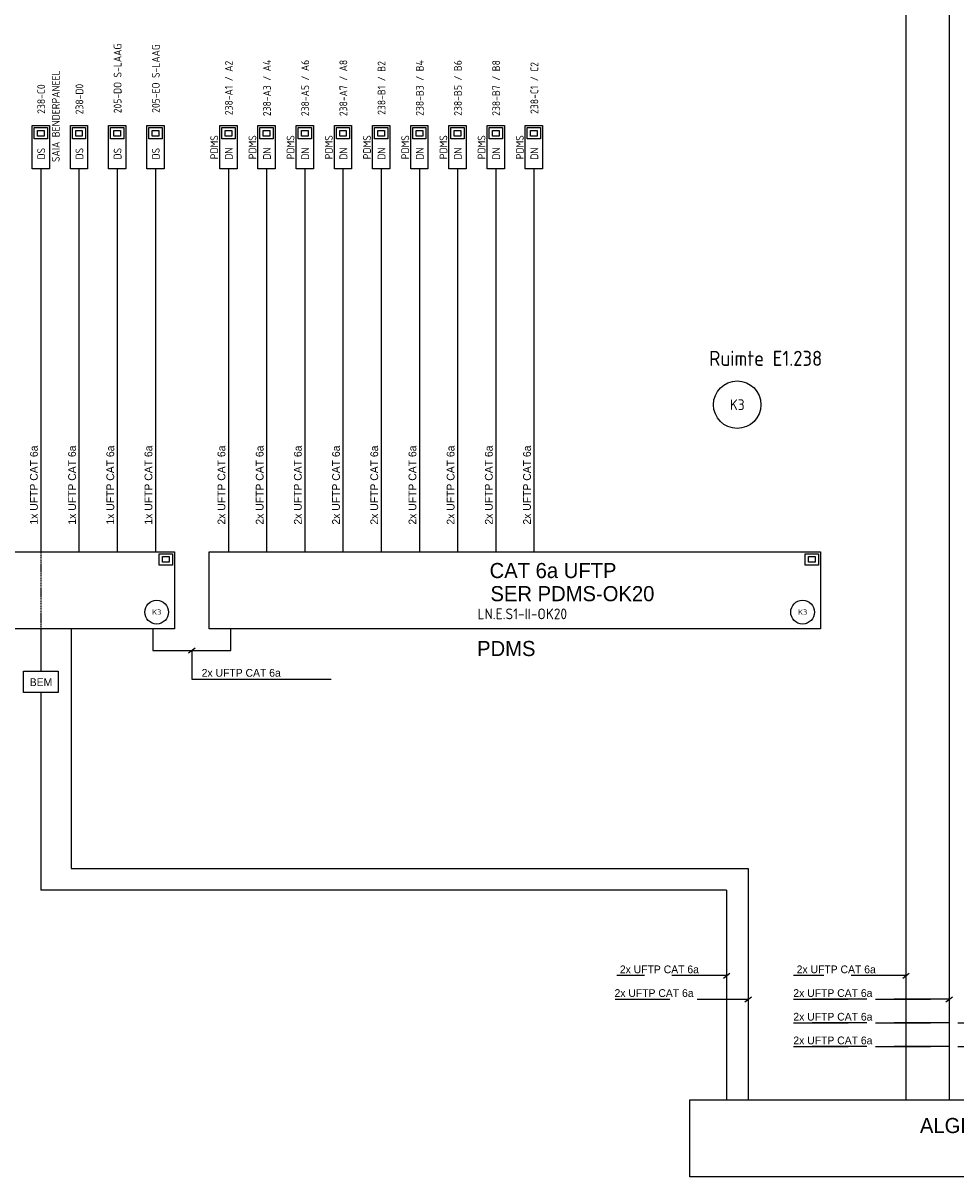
# Model space of a CAD drawing. Header units: millimetres. Extents: x 39 to 764, y 20 to 461.
# Tile 2 of 6: x 181 to 397, y 26 to 293. Entities that reach past the tile are written whole.
import ezdxf
from ezdxf.enums import TextEntityAlignment as Align

# ---------------------------------------------------------------- set-up
doc = ezdxf.new("R2010")
doc.units = ezdxf.units.MM
doc.linetypes.add('DASHED', pattern=[19.05, 12.7, -6.35])
for name, color, linetype in [('AT$1A---_BIJSCHRIFT', 7, 'Continuous'), ('AT$1A---_TEKST', 2, 'Continuous'), ('E--L6100', 3, 'Continuous'), ('E--L6400', 3, 'Continuous'), ('EB6122--_ATTRIB', 2, 'Continuous'), ('EB6441--_ATTRIB', 2, 'Continuous'), ('EL6122--_AARD-NEN3134', 3, 'Continuous'), ('EL6441--_DN', 7, 'Continuous')]:
    doc.layers.add(name, color=color, linetype=linetype)
doc.styles.add('1_8', font='ISO.shx', dxfattribs={"height": 1.8})
doc.styles.add('2_5', font='iso.shx', dxfattribs={"height": 2.5})
doc.styles.add('GBB_ISOP', font='b-gbp3.shx')
doc.styles.add('NORATT', font='isocp.shx')
doc.styles.add('Normaal_staand', font='iso.shx')

# ---------------------------------------------------------------- blocks, each defined once
blk = doc.blocks.new('ES3134')
at = {"color": 0}
blk.add_circle((0, 0), 5.5, dxfattribs=at)
at = {"style": '1_8', "flags": 8}
blk.add_attdef('M_CODE', text='', height=1.8, dxfattribs=at).set_placement((0, 0), align=Align.MIDDLE_CENTER)
at = {"color": 0, "style": '2_5', "flags": 8}
blk.add_attdef('CODE', text='', height=2.5, dxfattribs=at).set_placement((0, 0), align=Align.MIDDLE)
blk = doc.blocks.new('DATA-LS3')
at = {"layer": 'E--L6400', "color": 2, "linetype": 'Continuous'}
blk.add_line((3.1, 0), (0, 0), dxfattribs=at)
for points in [[(13.1, -2), (3.1, -2), (3.1, 2), (13.1, 2)], [(12.63, 1.53), (12.63, -1.54), (10.01, -1.54), (10.01, 1.53)], [(11.98, 0.76), (11.98, -0.77), (10.67, -0.77), (10.67, 0.76)]]:
    blk.add_lwpolyline(points, close=True, dxfattribs=at)
at = {"style": 'NORATT'}
for tag, flags, p in [('CODE', 9, (8.06, 6.75)), ('M_CODE', 8, (8.06, 3.75))]:
    blk.add_attdef(tag, text='', height=1.8, dxfattribs=dict(at, flags=flags)).set_placement(p, align=Align.MIDDLE_CENTER)
for tag, flags, p in [('PANEEL', 9, (0, 3)), ('GRP', 8, (0, -5)), ('RUIMTE', 9, (0, -7.5))]:
    blk.add_attdef(tag, text='', height=1.8, dxfattribs=dict(at, flags=flags)).set_placement(p, align=Align.MIDDLE_LEFT)
at = {"color": 1, "style": 'NORATT'}
blk.add_attdef('DATACODE', text='', height=1.8, dxfattribs=at).set_placement((8.06, 3.75), align=Align.MIDDLE_CENTER)
blk.add_attdef('DATA-TST', text='', height=1.8, dxfattribs=at).set_placement((4.62, 0), align=Align.MIDDLE_LEFT)

msp = doc.modelspace()

# ---------------------------------------------------------------- linework, layer by layer
at = {"color": 1}
for p, q in [((395.31, 305.24), (395.31, 43.9)), ((385.31, 300.24), (385.31, 43.9)), ((184.91, 153.01), (184.91, 143.24)), ((191.91, 153.01), (191.91, 97.48)), ((219.15, 147.44), (220.65, 148.58)), ((184.91, 138.24), (184.91, 92.48)), ((191.91, 97.48), (348.76, 97.48)), ((348.76, 97.48), (348.76, 43.9)), ((343.76, 92.48), (184.91, 92.48)), ((343.76, 92.48), (343.76, 43.9)), ((343.01, 72.12), (344.51, 73.26)), ((384.56, 72.12), (386.06, 73.26)), ((348.01, 66.64), (349.51, 67.77)), ((394.56, 66.64), (396.06, 67.77))]:
    msp.add_line(p, q, dxfattribs=at)
at = {"color": 1, "linetype": 'DASHED', "ltscale": 0.02}
msp.add_line((184.91, 170.85), (184.91, 153.01), dxfattribs=at)
at = {"color": 1, "linetype": 'DASHED'}
for p, q in [((343.76, 72.69), (318.34, 72.69)), ((385.31, 72.69), (359.22, 72.69)), ((317.93, 67.2), (348.76, 67.2)), ((395.31, 67.2), (359.22, 67.2)), ((359.22, 67.2), (395.31, 67.2)), ((395.31, 61.72), (359.22, 61.72)), ((359.22, 61.72), (405.31, 61.72)), ((395.31, 56.23), (359.22, 56.23)), ((359.22, 56.23), (415.31, 56.23))]:
    msp.add_line(p, q, dxfattribs=at)
at = {"color": 3}
for points in [[(38.93, 170.85), (215.87, 170.85), (215.87, 153.01), (38.93, 153.01)], [(223.93, 170.85), (365.49, 170.85), (365.49, 153.01), (223.93, 153.01)], [(335.23, 43.9), (494.48, 43.9), (494.48, 26.05), (335.23, 26.05)]]:
    msp.add_lwpolyline(points, close=True, dxfattribs=at)
at = {"color": 1}
for points in [[(210.87, 153.01), (210.87, 148.01), (228.93, 148.01), (228.93, 153.01)], [(219.9, 148.01), (219.9, 141.38), (252.18, 141.38)]]:
    msp.add_lwpolyline(points, dxfattribs=at)
msp.add_lwpolyline([(180.91, 143.24), (188.91, 143.24), (188.91, 138.24), (180.91, 138.24)], close=True, dxfattribs=at)
at = {"layer": 'E--L6100', "color": 1}
for points in [[(184.91, 256.5), (184.91, 170.85)], [(193.75, 256.5), (193.75, 170.85)], [(202.6, 256.5), (202.6, 170.85)], [(211.45, 256.5), (211.45, 170.85)], [(228.36, 256.5), (228.36, 170.85)], [(237.2, 256.5), (237.2, 170.85)], [(246.05, 256.5), (246.05, 170.85)], [(254.9, 256.5), (254.9, 170.85)], [(263.75, 256.5), (263.75, 170.85)], [(272.59, 256.5), (272.59, 170.85)], [(281.44, 256.5), (281.44, 170.85)], [(290.29, 256.5), (290.29, 170.85)], [(299.13, 256.5), (299.13, 170.85)]]:
    msp.add_lwpolyline(points, dxfattribs=at)
at = {"layer": 'E--L6400', "color": 2, "linetype": 'Continuous'}
for points in [[(212.35, 170.38), (215.41, 170.38), (215.41, 167.76), (212.35, 167.76)], [(213.11, 169.73), (214.64, 169.73), (214.64, 168.42), (213.11, 168.42)], [(361.96, 170.38), (365.03, 170.38), (365.03, 167.76), (361.96, 167.76)], [(362.73, 169.73), (364.26, 169.73), (364.26, 168.42), (362.73, 168.42)]]:
    msp.add_lwpolyline(points, close=True, dxfattribs=at)

# ---------------------------------------------------------------- block references
at = {"layer": 'EL6122--_AARD-NEN3134'}
ref = msp.add_blockref('ES3134', (346.22, 204.93), dxfattribs=at)
ref.add_attrib('CODE', 'K3', dxfattribs={"layer": 'EB6122--_ATTRIB', "color": 2, "height": 2.5, "style": 'NORATT', "flags": 8}).set_placement((346.22, 204.93), align=Align.MIDDLE)
ref = msp.add_blockref('ES3134', (211.75, 156.88), dxfattribs=dict(at, xscale=0.5, yscale=0.5, zscale=0.5))
ref.add_attrib('CODE', 'K3', dxfattribs={"layer": 'EB6122--_ATTRIB', "color": 2, "height": 1.25, "style": 'NORATT', "flags": 8}).set_placement((211.75, 156.88), align=Align.MIDDLE)
ref = msp.add_blockref('ES3134', (361.37, 156.88), dxfattribs=dict(at, xscale=0.5, yscale=0.5, zscale=0.5))
ref.add_attrib('CODE', 'K3', dxfattribs={"layer": 'EB6122--_ATTRIB', "color": 2, "height": 1.25, "style": 'NORATT', "flags": 8}).set_placement((361.37, 156.88), align=Align.MIDDLE)
at = {"layer": 'EL6441--_DN'}
ref = msp.add_blockref('DATA-LS3', (202.6, 256.5), dxfattribs=dict(at, rotation=90))
ref.add_attrib('DATACODE', '205-DO S-LAAG', dxfattribs={"layer": 'EB6441--_ATTRIB', "color": 1, "height": 1.8, "rotation": 90, "style": 'NORATT'}).set_placement((202.7, 280.49), align=Align.MIDDLE_CENTER)
ref.add_attrib('DATA-TST', 'DS', dxfattribs={"layer": 'EB6441--_ATTRIB', "color": 1, "height": 1.8, "rotation": 90, "style": 'NORATT'}).set_placement((202.7, 263.08), align=Align.MIDDLE_CENTER)
ref = msp.add_blockref('DATA-LS3', (211.45, 256.5), dxfattribs=dict(at, rotation=90))
ref.add_attrib('DATACODE', '205-EO S-LAAG', dxfattribs={"layer": 'EB6441--_ATTRIB', "color": 1, "height": 1.8, "rotation": 90, "style": 'NORATT'}).set_placement((211.54, 280.49), align=Align.MIDDLE_CENTER)
ref.add_attrib('DATA-TST', 'DS', dxfattribs={"layer": 'EB6441--_ATTRIB', "color": 1, "height": 1.8, "rotation": 90, "style": 'NORATT'}).set_placement((211.54, 263.08), align=Align.MIDDLE_CENTER)
ref = msp.add_blockref('DATA-LS3', (184.91, 256.5), dxfattribs=dict(at, rotation=90))
ref.add_attrib('DATACODE', '238-C0', dxfattribs={"layer": 'EB6441--_ATTRIB', "color": 1, "height": 1.8, "rotation": 90, "style": 'NORATT'}).set_placement((185, 275.73), align=Align.MIDDLE_CENTER)
ref.add_attrib('DATA-TST', 'DS', dxfattribs={"layer": 'EB6441--_ATTRIB', "color": 1, "height": 1.8, "rotation": 90, "style": 'NORATT'}).set_placement((185, 263.08), align=Align.MIDDLE_CENTER)
ref.add_attrib('GRP', 'SAIA BENDERPANEEL', dxfattribs={"layer": 'EB6441--_ATTRIB', "color": 1, "height": 1.8, "rotation": -270, "style": 'NORATT', "oblique": 360, "flags": 8}).set_placement((188.38, 261.14), align=Align.MIDDLE_LEFT)
ref = msp.add_blockref('DATA-LS3', (228.36, 256.5), dxfattribs=dict(at, rotation=90))
ref.add_attrib('DATACODE', '238-A1 / A2', dxfattribs={"layer": 'EB6441--_ATTRIB', "color": 1, "height": 1.8, "rotation": 90, "style": 'NORATT', "oblique": 360}).set_placement((228.45, 278.3), align=Align.MIDDLE_CENTER)
ref.add_attrib('DATA-TST', 'DN', dxfattribs={"layer": 'EB6441--_ATTRIB', "color": 1, "height": 1.8, "rotation": 90, "style": 'NORATT', "oblique": 360}).set_placement((228.45, 263.08), align=Align.MIDDLE_CENTER)
ref.add_attrib('M_CODE', 'PDMS', dxfattribs={"layer": 'EB6441--_ATTRIB', "color": 1, "height": 1.8, "rotation": 90, "style": 'NORATT', "flags": 8}).set_placement((225.08, 264.56), align=Align.MIDDLE_CENTER)
ref = msp.add_blockref('DATA-LS3', (237.2, 256.5), dxfattribs=dict(at, rotation=90))
ref.add_attrib('DATACODE', '238-A3 / A4', dxfattribs={"layer": 'EB6441--_ATTRIB', "color": 1, "height": 1.8, "rotation": 90, "style": 'NORATT', "oblique": 360}).set_placement((237.3, 278.3), align=Align.MIDDLE_CENTER)
ref.add_attrib('DATA-TST', 'DN', dxfattribs={"layer": 'EB6441--_ATTRIB', "color": 1, "height": 1.8, "rotation": 90, "style": 'NORATT', "oblique": 360}).set_placement((237.3, 263.08), align=Align.MIDDLE_CENTER)
ref.add_attrib('M_CODE', 'PDMS', dxfattribs={"layer": 'EB6441--_ATTRIB', "color": 1, "height": 1.8, "rotation": 90, "style": 'NORATT', "flags": 8}).set_placement((233.93, 264.56), align=Align.MIDDLE_CENTER)
ref = msp.add_blockref('DATA-LS3', (246.05, 256.5), dxfattribs=dict(at, rotation=90))
ref.add_attrib('DATACODE', '238-A5 / A6', dxfattribs={"layer": 'EB6441--_ATTRIB', "color": 1, "height": 1.8, "rotation": 90, "style": 'NORATT', "oblique": 360}).set_placement((246.14, 278.3), align=Align.MIDDLE_CENTER)
ref.add_attrib('DATA-TST', 'DN', dxfattribs={"layer": 'EB6441--_ATTRIB', "color": 1, "height": 1.8, "rotation": 90, "style": 'NORATT', "oblique": 360}).set_placement((246.14, 263.08), align=Align.MIDDLE_CENTER)
ref.add_attrib('M_CODE', 'PDMS', dxfattribs={"layer": 'EB6441--_ATTRIB', "color": 1, "height": 1.8, "rotation": 90, "style": 'NORATT', "flags": 8}).set_placement((242.77, 264.56), align=Align.MIDDLE_CENTER)
ref = msp.add_blockref('DATA-LS3', (254.9, 256.5), dxfattribs=dict(at, rotation=90))
ref.add_attrib('DATACODE', '238-A7 / A8', dxfattribs={"layer": 'EB6441--_ATTRIB', "color": 1, "height": 1.8, "rotation": 90, "style": 'NORATT', "oblique": 360}).set_placement((254.99, 278.3), align=Align.MIDDLE_CENTER)
ref.add_attrib('DATA-TST', 'DN', dxfattribs={"layer": 'EB6441--_ATTRIB', "color": 1, "height": 1.8, "rotation": 90, "style": 'NORATT', "oblique": 360}).set_placement((254.99, 263.08), align=Align.MIDDLE_CENTER)
ref.add_attrib('M_CODE', 'PDMS', dxfattribs={"layer": 'EB6441--_ATTRIB', "color": 1, "height": 1.8, "rotation": 90, "style": 'NORATT', "flags": 8}).set_placement((251.62, 264.56), align=Align.MIDDLE_CENTER)
ref = msp.add_blockref('DATA-LS3', (263.75, 256.5), dxfattribs=dict(at, rotation=90))
ref.add_attrib('DATACODE', '238-B1 / B2', dxfattribs={"layer": 'EB6441--_ATTRIB', "color": 1, "height": 1.8, "rotation": 90, "style": 'NORATT', "oblique": 360}).set_placement((263.84, 278.3), align=Align.MIDDLE_CENTER)
ref.add_attrib('DATA-TST', 'DN', dxfattribs={"layer": 'EB6441--_ATTRIB', "color": 1, "height": 1.8, "rotation": 90, "style": 'NORATT', "oblique": 360}).set_placement((263.84, 263.08), align=Align.MIDDLE_CENTER)
ref.add_attrib('M_CODE', 'PDMS', dxfattribs={"layer": 'EB6441--_ATTRIB', "color": 1, "height": 1.8, "rotation": 90, "style": 'NORATT', "flags": 8}).set_placement((260.47, 264.56), align=Align.MIDDLE_CENTER)
ref = msp.add_blockref('DATA-LS3', (272.59, 256.5), dxfattribs=dict(at, rotation=90))
ref.add_attrib('DATACODE', '238-B3 / B4', dxfattribs={"layer": 'EB6441--_ATTRIB', "color": 1, "height": 1.8, "rotation": 90, "style": 'NORATT', "oblique": 360}).set_placement((272.69, 278.3), align=Align.MIDDLE_CENTER)
ref.add_attrib('DATA-TST', 'DN', dxfattribs={"layer": 'EB6441--_ATTRIB', "color": 1, "height": 1.8, "rotation": 90, "style": 'NORATT', "oblique": 360}).set_placement((272.69, 263.08), align=Align.MIDDLE_CENTER)
ref.add_attrib('M_CODE', 'PDMS', dxfattribs={"layer": 'EB6441--_ATTRIB', "color": 1, "height": 1.8, "rotation": 90, "style": 'NORATT', "flags": 8}).set_placement((269.31, 264.56), align=Align.MIDDLE_CENTER)
ref = msp.add_blockref('DATA-LS3', (281.44, 256.5), dxfattribs=dict(at, rotation=90))
ref.add_attrib('DATACODE', '238-B5 / B6', dxfattribs={"layer": 'EB6441--_ATTRIB', "color": 1, "height": 1.8, "rotation": 90, "style": 'NORATT', "oblique": 360}).set_placement((281.53, 278.3), align=Align.MIDDLE_CENTER)
ref.add_attrib('DATA-TST', 'DN', dxfattribs={"layer": 'EB6441--_ATTRIB', "color": 1, "height": 1.8, "rotation": 90, "style": 'NORATT', "oblique": 360}).set_placement((281.53, 263.08), align=Align.MIDDLE_CENTER)
ref.add_attrib('M_CODE', 'PDMS', dxfattribs={"layer": 'EB6441--_ATTRIB', "color": 1, "height": 1.8, "rotation": 90, "style": 'NORATT', "flags": 8}).set_placement((278.16, 264.56), align=Align.MIDDLE_CENTER)
ref = msp.add_blockref('DATA-LS3', (290.29, 256.5), dxfattribs=dict(at, rotation=90))
ref.add_attrib('DATACODE', '238-B7 / B8', dxfattribs={"layer": 'EB6441--_ATTRIB', "color": 1, "height": 1.8, "rotation": 90, "style": 'NORATT', "oblique": 360}).set_placement((290.38, 278.3), align=Align.MIDDLE_CENTER)
ref.add_attrib('DATA-TST', 'DN', dxfattribs={"layer": 'EB6441--_ATTRIB', "color": 1, "height": 1.8, "rotation": 90, "style": 'NORATT', "oblique": 360}).set_placement((290.38, 263.08), align=Align.MIDDLE_CENTER)
ref.add_attrib('M_CODE', 'PDMS', dxfattribs={"layer": 'EB6441--_ATTRIB', "color": 1, "height": 1.8, "rotation": 90, "style": 'NORATT', "flags": 8}).set_placement((287.01, 264.56), align=Align.MIDDLE_CENTER)
ref = msp.add_blockref('DATA-LS3', (299.13, 256.5), dxfattribs=dict(at, rotation=90))
ref.add_attrib('DATACODE', '238-C1 / C2', dxfattribs={"layer": 'EB6441--_ATTRIB', "color": 1, "height": 1.8, "rotation": 90, "style": 'NORATT', "oblique": 360}).set_placement((299.23, 278.3), align=Align.MIDDLE_CENTER)
ref.add_attrib('DATA-TST', 'DN', dxfattribs={"layer": 'EB6441--_ATTRIB', "color": 1, "height": 1.8, "rotation": 90, "style": 'NORATT', "oblique": 360}).set_placement((299.23, 263.08), align=Align.MIDDLE_CENTER)
ref.add_attrib('M_CODE', 'PDMS', dxfattribs={"layer": 'EB6441--_ATTRIB', "color": 1, "height": 1.8, "rotation": 90, "style": 'NORATT', "flags": 8}).set_placement((295.86, 264.56), align=Align.MIDDLE_CENTER)
ref = msp.add_blockref('DATA-LS3', (193.75, 256.5), dxfattribs=dict(at, rotation=90))
ref.add_attrib('DATACODE', '238-D0', dxfattribs={"layer": 'EB6441--_ATTRIB', "color": 1, "height": 1.8, "rotation": 90, "style": 'NORATT'}).set_placement((193.85, 275.73), align=Align.MIDDLE_CENTER)
ref.add_attrib('DATA-TST', 'DS', dxfattribs={"layer": 'EB6441--_ATTRIB', "color": 1, "height": 1.8, "rotation": 90, "style": 'NORATT'}).set_placement((193.85, 263.08), align=Align.MIDDLE_CENTER)

# ---------------------------------------------------------------- texts
at = {"layer": 'AT$1A---_BIJSCHRIFT', "color": 2, "style": 'Normaal_staand'}
msp.add_text('Ruimte E1.238', height=3.5, dxfattribs=at).set_placement((339.72, 215.67), align=Align.MIDDLE_LEFT)
msp.add_text('LN.E.S1-II-OK20', height=2.5, dxfattribs=at).set_placement((286.06, 154.48), align=Align.BOTTOM_LEFT)
at = {"layer": 'AT$1A---_TEKST', "style": 'GBB_ISOP'}
for s, p in [('1x UFTP CAT 6a', (184.74, 177.15)), ('1x UFTP CAT 6a', (193.59, 177.15)), ('1x UFTP CAT 6a', (202.44, 177.15)), ('1x UFTP CAT 6a', (211.28, 177.15)), ('2x UFTP CAT 6a', (228.19, 177.15)), ('2x UFTP CAT 6a', (237.04, 177.15)), ('2x UFTP CAT 6a', (245.88, 177.15)), ('2x UFTP CAT 6a', (254.73, 177.15)), ('2x UFTP CAT 6a', (263.58, 177.15)), ('2x UFTP CAT 6a', (272.43, 177.15)), ('2x UFTP CAT 6a', (281.27, 177.15)), ('2x UFTP CAT 6a', (290.12, 177.15)), ('2x UFTP CAT 6a', (298.97, 177.15))]:
    msp.add_text(s, height=1.8, rotation=90, dxfattribs=at).set_placement(p, align=Align.BOTTOM_LEFT)
at = {"layer": 'AT$1A---_TEKST', "color": 3, "style": 'GBB_ISOP'}
for s, p in [('CAT 6a UFTP', (303.56, 166.52)), ('SER PDMS-OK20', (308.05, 161.16)), ('PDMS', (292.73, 148.45)), ('ALGEMEEN SER', (407.01, 37.96))]:
    msp.add_text(s, height=3.5, dxfattribs=at).set_placement(p, align=Align.MIDDLE)
at = {"layer": 'AT$1A---_TEKST', "style": 'GBB_ISOP'}
for s, p in [('2x UFTP CAT 6a', (222.17, 141.38)), ('BEM', (182.34, 139.22)), ('2x UFTP CAT 6a', (319.03, 72.69)), ('2x UFTP CAT 6a', (359.99, 72.69)), ('2x UFTP CAT 6a', (317.79, 67.2)), ('2x UFTP CAT 6a', (359.22, 67.2)), ('2x UFTP CAT 6a', (359.22, 61.72)), ('2x UFTP CAT 6a', (359.22, 56.23))]:
    msp.add_text(s, height=1.8, dxfattribs=at).set_placement(p, align=Align.BOTTOM_LEFT)

doc.saveas('drawing.dxf')
